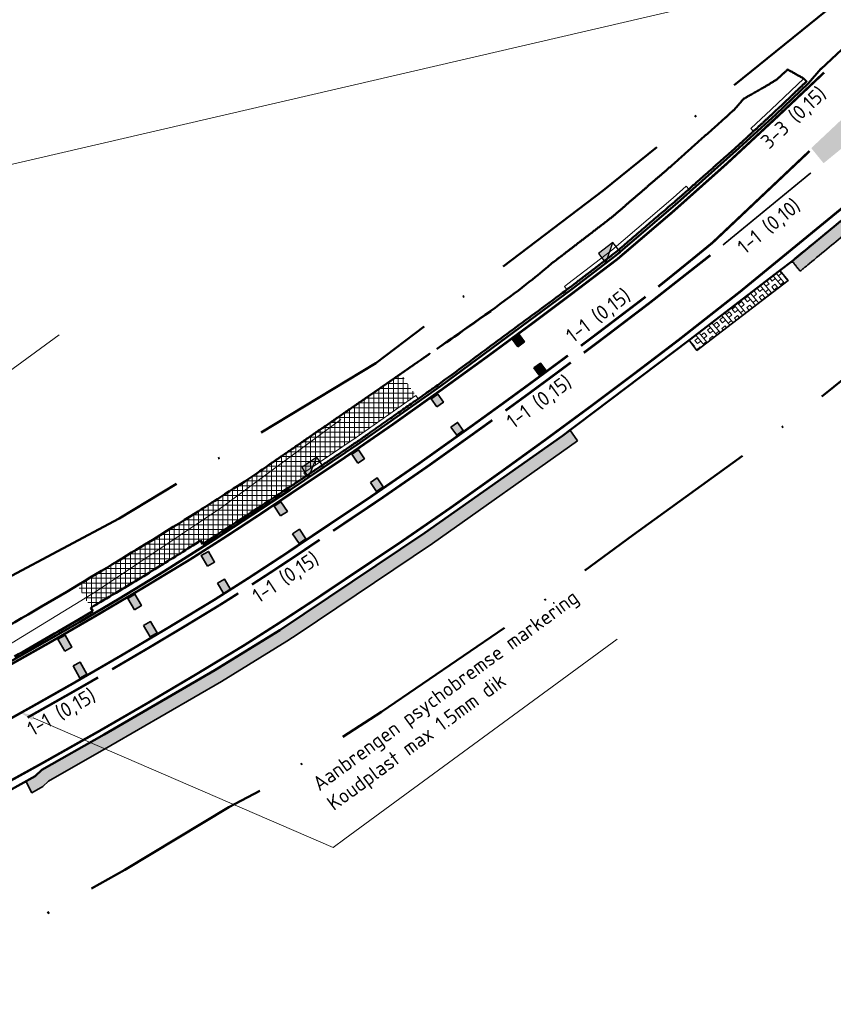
# Model space of a CAD drawing. Header units: metres. Extents: x 125342 to 129425, y 451189 to 457051.
# Tile 12 of 68: x 125553 to 125604, y 451323 to 451384. Entities that reach past the tile are written whole.
import ezdxf
from ezdxf import colors
from ezdxf.entities.mleader import LeaderData, LeaderLine
from ezdxf.math import Vec2, Vec3

# ---------------------------------------------------------------- set-up
doc = ezdxf.new("R2010")
doc.units = ezdxf.units.M
for name, pattern in [('VW-1-1_STREEP', [2, 1, -1]), ('VW-3-3_STREEP', [6, 3, -3]), ('XX-PROJECTGRENS', [18, 12, -3, 0, -3])]:
    doc.linetypes.add(name, pattern=pattern)
doc.layers.add('B-RI-HWA', color=190, linetype='Continuous')
for name, color, linetype, lineweight in [('B-WE-KOLK-HERGEBRUIK', 1, 'Continuous', 25), ('B-WE-VW-MARKERING_DWARS_DRIEHOEK-V', 7, 'Continuous', 18), ('B-WE-VW-MARKERING_LANGS_STREEP_11_010-G', 7, 'VW-1-1_STREEP', 13), ('B-WE-VW-MARKERING_LANGS_STREEP_11_015-G', 7, 'VW-1-1_STREEP', 13), ('B-WE-VW-MARKERING_LANGS_STREEP_33_015-G', 7, 'VW-3-3_STREEP', 13), ('B-WE-VW-MARKERING_LANGS_STREEP_DOORGETROKKEN_015-G', 7, 'Continuous', 13), ('B-XX-BV-GELEIDECONSTRUCTIE-GV', 8, 'Continuous', 18), ('B-XX-OG-WEG-GV', 7, 'Continuous', 18), ('N-WE-KG-GRENS_PROJECT_NIEUW-G', 7, 'XX-PROJECTGRENS', 50), ('N-WE-VH-KANTVERHARDING-G', 210, 'Continuous', 50), ('N-WE-VH-VERHARDING_GRASBETONSTEEN-A-1000-80CM', 72, 'Continuous', 18), ('N-WE-VH-VERHARDING_GRASBETONSTEEN-G', 70, 'Continuous', 35), ('N-WE-VH-VERHARDING_TEGEL-A-1000-freeze', 252, 'Continuous', 18), ('N-WE-VW-MARKERING-T18', 7, 'Continuous', 18), ('N-WE-VW-MARKERING_DWARS-G', 7, 'Continuous', 35), ('X-XX-AL-T18', 7, 'Continuous', 18)]:
    doc.layers.add(name, color=color, linetype=linetype, lineweight=lineweight)
doc.styles.add('NLCS-ISO-M500-T18', font='NLCS-ISO.ttf', dxfattribs={"height": 0.9})
pattern_1 = [(130, (0, 0), (-0.7660444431, -0.6427876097), []), (130, (0.1915, 0.1607), (-0.7660444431, -0.6427876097), []), (40, (0, 0), (-0.6427876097, 0.7660444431), [-0.25, 0.25]), (40, (-0.1607, 0.1915), (-0.6427876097, 0.7660444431), [-0.25, 0.25]), (40, (-0.3214, 0.383), (-0.6427876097, 0.7660444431), [0.25, -0.25]), (40, (-0.4821, 0.5745), (-0.6427876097, 0.7660444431), [0.25, -0.25]), (130, (0.383, 0.3214), (-0.7660444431, -0.6427876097), [0.25, -0.25]), (130, (0.5745, 0.4821), (-0.7660444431, -0.6427876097), [0.25, -0.25])]

# ---------------------------------------------------------------- blocks, each defined once
blk = doc.blocks.new('*U20')
at = {"layer": 'N-WE-VW-MARKERING_DWARS-G'}
h = blk.add_hatch(color=256, dxfattribs=at)
h.dxf.hatch_style = 1
h.paths.add_polyline_path([(0, 0.522), (0.5, 0.522), (0.5, 1.375), (0, 1.375)])
h = blk.add_hatch(color=256, dxfattribs=at)
h.dxf.hatch_style = 1
h.paths.add_polyline_path([(0, -0.522), (0.5, -0.522), (0.5, -1.375), (0, -1.375)])
at = {"layer": 'N-WE-VW-MARKERING_DWARS-G', "flags": 128}
for points in [[(0, 0.522), (0.5, 0.522), (0.5, 1.375), (0, 1.375)], [(0, -0.522), (0.5, -0.522), (0.5, -1.375), (0, -1.375)]]:
    blk.add_lwpolyline(points, close=True, dxfattribs=at)
blk = doc.blocks.new('*U22')
at = {"layer": 'N-WE-VW-MARKERING_DWARS-G'}
h = blk.add_hatch(color=256, dxfattribs=at)
h.dxf.hatch_style = 1
h.paths.add_polyline_path([(0, 0.566), (0.5, 0.566), (0.5, 1.375), (0, 1.375)])
h = blk.add_hatch(color=256, dxfattribs=at)
h.dxf.hatch_style = 1
h.paths.add_polyline_path([(0, -0.566), (0.5, -0.566), (0.5, -1.375), (0, -1.375)])
at = {"layer": 'N-WE-VW-MARKERING_DWARS-G', "flags": 128}
for points in [[(0, 0.566), (0.5, 0.566), (0.5, 1.375), (0, 1.375)], [(0, -0.566), (0.5, -0.566), (0.5, -1.375), (0, -1.375)]]:
    blk.add_lwpolyline(points, close=True, dxfattribs=at)
blk = doc.blocks.new('*U24')
at = {"layer": 'N-WE-VW-MARKERING_DWARS-G'}
h = blk.add_hatch(color=256, dxfattribs=at)
h.dxf.hatch_style = 1
h.paths.add_polyline_path([(0, 0.612), (0.5, 0.612), (0.5, 1.375), (0, 1.375)])
h = blk.add_hatch(color=256, dxfattribs=at)
h.dxf.hatch_style = 1
h.paths.add_polyline_path([(0, -0.612), (0.5, -0.612), (0.5, -1.375), (0, -1.375)])
at = {"layer": 'N-WE-VW-MARKERING_DWARS-G', "flags": 128}
for points in [[(0, 0.612), (0.5, 0.612), (0.5, 1.375), (0, 1.375)], [(0, -0.612), (0.5, -0.612), (0.5, -1.375), (0, -1.375)]]:
    blk.add_lwpolyline(points, close=True, dxfattribs=at)
blk = doc.blocks.new('*U26')
at = {"layer": 'N-WE-VW-MARKERING_DWARS-G'}
h = blk.add_hatch(color=256, dxfattribs=at)
h.dxf.hatch_style = 1
h.paths.add_polyline_path([(0, 0.66), (0.5, 0.66), (0.5, 1.375), (0, 1.375)])
h = blk.add_hatch(color=256, dxfattribs=at)
h.dxf.hatch_style = 1
h.paths.add_polyline_path([(0, -0.66), (0.5, -0.66), (0.5, -1.375), (0, -1.375)])
at = {"layer": 'N-WE-VW-MARKERING_DWARS-G', "flags": 128}
for points in [[(0, 0.66), (0.5, 0.66), (0.5, 1.375), (0, 1.375)], [(0, -0.66), (0.5, -0.66), (0.5, -1.375), (0, -1.375)]]:
    blk.add_lwpolyline(points, close=True, dxfattribs=at)
blk = doc.blocks.new('*U28')
at = {"layer": 'N-WE-VW-MARKERING_DWARS-G'}
h = blk.add_hatch(color=256, dxfattribs=at)
h.dxf.hatch_style = 1
h.paths.add_polyline_path([(0, 0.711), (0.5, 0.711), (0.5, 1.375), (0, 1.375)])
h = blk.add_hatch(color=256, dxfattribs=at)
h.dxf.hatch_style = 1
h.paths.add_polyline_path([(0, -0.711), (0.5, -0.711), (0.5, -1.375), (0, -1.375)])
at = {"layer": 'N-WE-VW-MARKERING_DWARS-G', "flags": 128}
for points in [[(0, 0.711), (0.5, 0.711), (0.5, 1.375), (0, 1.375)], [(0, -0.711), (0.5, -0.711), (0.5, -1.375), (0, -1.375)]]:
    blk.add_lwpolyline(points, close=True, dxfattribs=at)
blk = doc.blocks.new('*U30')
at = {"layer": 'N-WE-VW-MARKERING_DWARS-G'}
h = blk.add_hatch(color=256, dxfattribs=at)
h.dxf.hatch_style = 1
h.paths.add_polyline_path([(0, 0.763), (0.5, 0.763), (0.5, 1.375), (0, 1.375)])
h = blk.add_hatch(color=256, dxfattribs=at)
h.dxf.hatch_style = 1
h.paths.add_polyline_path([(0, -0.763), (0.5, -0.763), (0.5, -1.375), (0, -1.375)])
at = {"layer": 'N-WE-VW-MARKERING_DWARS-G', "flags": 128}
for points in [[(0, 0.763), (0.5, 0.763), (0.5, 1.375), (0, 1.375)], [(0, -0.763), (0.5, -0.763), (0.5, -1.375), (0, -1.375)]]:
    blk.add_lwpolyline(points, close=True, dxfattribs=at)
blk = doc.blocks.new('*U32')
at = {"layer": 'N-WE-VW-MARKERING_DWARS-G'}
h = blk.add_hatch(color=256, dxfattribs=at)
h.dxf.hatch_style = 1
h.paths.add_polyline_path([(0, 0.818), (0.5, 0.818), (0.5, 1.375), (0, 1.375)])
h = blk.add_hatch(color=256, dxfattribs=at)
h.dxf.hatch_style = 1
h.paths.add_polyline_path([(0, -0.818), (0.5, -0.818), (0.5, -1.375), (0, -1.375)])
at = {"layer": 'N-WE-VW-MARKERING_DWARS-G', "flags": 128}
for points in [[(0, 0.818), (0.5, 0.818), (0.5, 1.375), (0, 1.375)], [(0, -0.818), (0.5, -0.818), (0.5, -1.375), (0, -1.375)]]:
    blk.add_lwpolyline(points, close=True, dxfattribs=at)
blk = doc.blocks.new('N-SRI-KOLK_TROTTOIR-SO')
blk.add_hatch(color=256).paths.add_polyline_path([(1.125, 1.5), (-1.125, 1.5), (-1.125, 0)])
blk.add_line((-1.125, 0), (1.125, 1.5))
at = {"flags": 128}
blk.add_lwpolyline([(-1.125, 0), (1.125, 0), (1.125, 1.5), (-1.125, 1.5)], close=True, dxfattribs=at)

msp = doc.modelspace()

# ---------------------------------------------------------------- hatches: boundary and pattern name
at = {"layer": 'B-WE-VW-MARKERING_DWARS_DRIEHOEK-V'}
msp.add_hatch(color=256, dxfattribs=at).paths.add_polyline_path([(125606.58, 451379.303, 0.22364), (125607.354, 451379.038), (125607.422, 451378.97), (125602.909, 451375.274), (125602.147, 451376.206), (125606.346, 451380.153), (125606.411, 451380.088, 0.265134)])
at = {"layer": 'N-WE-VH-VERHARDING_GRASBETONSTEEN-A-1000-80CM'}
h = msp.add_hatch(dxfattribs=at)
h.set_pattern_fill('AVH-GRASBETONSTEEN_01-SO', color=256, scale=0.5, angle=40, pattern_type=2)
h.set_pattern_definition(pattern_1)
edge = h.paths.add_edge_path()
edge.add_spline(control_points=[(125630.982, 451394.829), (125630.982, 451394.829), (125630.982, 451394.829), (125631.117, 451394.676), (125631.252, 451394.523), (125631.337, 451394.333), (125631.406, 451394.136), (125629.654, 451392.59), (125627.902, 451391.043), (125625.999, 451389.367), (125624.096, 451387.692), (125621.799, 451385.67), (125619.502, 451383.648), (125615.268, 451380.084), (125611.034, 451376.519), (125606.249, 451372.571), (125601.463, 451368.623), (125601.213, 451368.935), (125600.963, 451369.247), (125605.742, 451373.191), (125610.522, 451377.134), (125614.751, 451380.694), (125618.98, 451384.254), (125621.273, 451386.273), (125623.567, 451388.292), (125625.47, 451389.968), (125627.373, 451391.643), (125629.178, 451393.236), (125630.982, 451394.829)], knot_values=[0.999985, 0.999985, 0.999985, 1, 1, 2, 2, 2.086219, 2.086219, 3.086219, 3.086219, 4.086219, 4.086219, 5.086219, 5.086219, 6.086219, 6.086219, 7.086219, 7.086219, 8.086219, 8.086219, 9.086219, 9.086219, 10.086219, 10.086219, 11.086219, 11.086219, 12.086219, 12.086219, 13.086219, 13.086219, 13.086219], weights=[1, 1, 1, 1, 1, 0.999071, 1, 1, 1, 1, 1, 1, 1, 1, 1, 1, 1, 1, 1, 1, 1, 1, 1, 1, 1, 1, 1, 1, 1], degree=2, periodic=0)
h = msp.add_hatch(dxfattribs=at)
h.set_pattern_fill('AVH-GRASBETONSTEEN_01-SO', color=256, scale=0.5, angle=40, pattern_type=2)
h.set_pattern_definition(pattern_1)
h.paths.add_polyline_path([(125600.206, 451368.655), (125594.619, 451364.372), (125595.104, 451363.736), (125600.723, 451368.044)])
h = msp.add_hatch(dxfattribs=at)
h.set_pattern_fill('AVH-GRASBETONSTEEN_01-SO', color=256, scale=0.5, angle=35, pattern_type=2)
h.set_pattern_definition([(125, (0, 0), (-0.8191520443, -0.5735764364), []), (125, (0.2048, 0.1434), (-0.8191520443, -0.5735764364), []), (35, (0, 0), (-0.5735764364, 0.8191520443), [-0.25, 0.25]), (35, (-0.1434, 0.2048), (-0.5735764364, 0.8191520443), [-0.25, 0.25]), (35, (-0.2868, 0.4096), (-0.5735764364, 0.8191520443), [0.25, -0.25]), (35, (-0.4302, 0.6144), (-0.5735764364, 0.8191520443), [0.25, -0.25]), (125, (0.4096, 0.2868), (-0.8191520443, -0.5735764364), [0.25, -0.25]), (125, (0.6144, 0.4302), (-0.8191520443, -0.5735764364), [0.25, -0.25])])
h.paths.add_polyline_path([(125587.753, 451358.17), (125578.804, 451351.832), (125570.538, 451346.281), (125569.842, 451345.819), (125565.814, 451343.346), (125558.989, 451339.387), (125555.147, 451337.201), (125554.802, 451336.86), (125554.128, 451336.482), (125553.757, 451337.192), (125554.331, 451337.513), (125554.751, 451337.896), (125558.59, 451340.081), (125565.404, 451344.033), (125569.411, 451346.493), (125570.094, 451346.946), (125578.35, 451352.491), (125586.816, 451358.486), (125587.281, 451358.837)])

# ---------------------------------------------------------------- linework, layer by layer
at = {"layer": 'B-RI-HWA', "lineweight": 13}
msp.add_lwpolyline([(125473.185, 451305.085), (125491.778, 451314.108), (125544.851, 451341.081), (125544.875, 451341.081), (125548.243, 451342.873), (125548.291, 451342.905), (125558.147, 451348.921), (125558.179, 451348.953), (125565.684, 451353.976), (125565.732, 451354.008), (125573.164, 451359.48)], dxfattribs=at)
at = {"layer": 'B-WE-VW-MARKERING_LANGS_STREEP_11_010-G', "const_width": 0.1, "flags": 128}
msp.add_lwpolyline([(125602.121, 451374.679), (125596.711, 451370.237)], dxfattribs=at)
at = {"layer": 'B-WE-VW-MARKERING_LANGS_STREEP_11_015-G', "const_width": 0.15, "flags": 128}
for points in [[(125587.957, 451364.022, 0.001034), (125589.276, 451365.017), (125591.941, 451367.044)], [(125583.308, 451360.03, 0.003126), (125587.334, 451362.995)], [(125567.688, 451349.312, 0.005982), (125571.858, 451352.071)], [(125553.864, 451341.121, 0.001926), (125556.85, 451342.808, 0.001128), (125558.211, 451343.59)]]:
    msp.add_lwpolyline(points, format="xyb", dxfattribs=at)
at = {"layer": 'B-WE-VW-MARKERING_LANGS_STREEP_33_015-G', "const_width": 0.15, "flags": 128}
for points in [[(125531.303, 451325.797, 0.000197), (125534.923, 451327.654, 0.006235), (125547.425, 451334.296, 0.006921), (125558.288, 451340.289, 0.007383), (125567.201, 451345.565, 0.00907), (125573.634, 451349.772, 0.011365), (125583.062, 451356.276, 0.006351), (125591.298, 451362.345), (125594.014, 451364.411), (125597.772, 451367.365), (125604.734, 451373.072), (125616.889, 451383.054), (125620.704, 451386.38), (125628.607, 451393.363), (125630.674, 451395.187)], [(125528.452, 451331.358, 0.000195), (125532.064, 451333.212, 0.006248), (125544.453, 451339.794, 0.006937), (125555.189, 451345.717, 0.007353), (125563.907, 451350.877, 0.009087), (125570.16, 451354.968, 0.01143), (125579.407, 451361.346, 0.006359), (125587.526, 451367.329), (125590.214, 451369.374, 0.015743), (125600.194, 451378.268), (125602.941, 451380.863)]]:
    msp.add_lwpolyline(points, format="xyb", dxfattribs=at)
at = {"layer": 'B-WE-VW-MARKERING_LANGS_STREEP_DOORGETROKKEN_015-G', "const_width": 0.15, "flags": 128}
for points in [[(125592.723, 451367.666, 0.003485), (125596.077, 451370.389), (125602.039, 451376.021)], [(125588.135, 451363.594, 0.001106), (125589.548, 451364.658), (125592.271, 451366.73), (125595.934, 451369.608)], [(125549.513, 451339.23, 0.004579), (125556.627, 451343.198, 0.007367), (125565.435, 451348.412, 0.009079), (125571.772, 451352.557, 0.011399), (125581.103, 451358.994, 0.004695), (125587.156, 451363.423)], [(125572.691, 451352.624, 0.01059), (125581.366, 451358.629, 0.000872), (125582.498, 451359.444)], [(125559.076, 451344.092, 0.005522), (125565.672, 451348.03, 0.001662), (125566.846, 451348.773)]]:
    msp.add_lwpolyline(points, format="xyb", dxfattribs=at)
at = {"layer": 'B-XX-BV-GELEIDECONSTRUCTIE-GV'}
msp.add_lwpolyline([(125601.864, 451380.318), (125601.682, 451380.49), (125599.68, 451378.585), (125598.418, 451377.422), (125598.588, 451377.239), (125599.851, 451378.403)], close=True, dxfattribs=at)
at = {"layer": 'N-WE-VH-KANTVERHARDING-G', "flags": 128}
for points in [[(125605.014, 451383.206), (125602.74, 451381.076), (125602.729, 451381.093), (125601.981, 451380.208), (125599.96, 451378.286), (125597.713, 451376.215), (125593.912, 451372.84), (125590.114, 451369.594), (125587.396, 451367.509), (125579.311, 451361.53), (125574.344, 451358.038), (125570.036, 451355.14), (125565.338, 451352.06), (125562.251, 451350.112), (125559.526, 451348.455), (125557.065, 451347.001), (125550.934, 451343.5), (125544.398, 451339.918), (125537.593, 451336.243), (125531.741, 451333.212), (125516.895, 451325.61), (125511.567, 451322.908)], [(125530.7, 451325.138), (125534.876, 451327.282), (125536.378, 451328.064), (125537.885, 451328.837), (125539.618, 451329.711), (125541.357, 451330.572), (125542.281, 451330.918), (125545.65, 451332.723), (125551.673, 451336.025), (125554.331, 451337.513), (125554.751, 451337.896), (125558.59, 451340.081), (125565.404, 451344.033), (125569.411, 451346.493), (125578.35, 451352.491), (125586.816, 451358.486), (125594.619, 451364.372), (125600.206, 451368.655), (125600.963, 451369.247), (125610.522, 451377.134)]]:
    msp.add_lwpolyline(points, dxfattribs=at)
at = {"layer": 'N-WE-VH-VERHARDING_GRASBETONSTEEN-G', "flags": 128}
for points in [[(125600.206, 451368.655), (125594.619, 451364.372), (125595.104, 451363.736), (125600.723, 451368.044)], [(125587.753, 451358.17), (125578.804, 451351.832), (125570.538, 451346.281), (125569.842, 451345.819), (125565.814, 451343.346), (125558.989, 451339.387), (125555.147, 451337.201), (125554.802, 451336.86), (125554.128, 451336.482), (125553.757, 451337.192), (125554.331, 451337.513), (125554.751, 451337.896), (125558.59, 451340.081), (125565.404, 451344.033), (125569.411, 451346.493), (125570.094, 451346.946), (125578.35, 451352.491), (125586.816, 451358.486), (125587.281, 451358.837)]]:
    msp.add_lwpolyline(points, close=True, dxfattribs=at)
at = {"layer": 'N-WE-VH-VERHARDING_GRASBETONSTEEN-G'}
msp.add_open_spline([(125630.982, 451394.829), (125630.982, 451394.829), (125630.982, 451394.829), (125631.512, 451394.228), (125631.512, 451394.228), (125629.654, 451392.59), (125627.902, 451391.043), (125625.999, 451389.367), (125624.096, 451387.692), (125621.799, 451385.67), (125619.502, 451383.648), (125615.268, 451380.084), (125611.034, 451376.519), (125606.249, 451372.571), (125601.463, 451368.623), (125601.213, 451368.935), (125600.963, 451369.247), (125605.742, 451373.191), (125610.522, 451377.134), (125614.751, 451380.694), (125618.98, 451384.254), (125621.273, 451386.273), (125623.567, 451388.292), (125625.47, 451389.968), (125627.373, 451391.643), (125629.178, 451393.236), (125630.982, 451394.829)], degree=2, knots=[0.999985, 0.999985, 0.999985, 1, 1, 2.086219, 2.086219, 3.086219, 3.086219, 4.086219, 4.086219, 5.086219, 5.086219, 6.086219, 6.086219, 7.086219, 7.086219, 8.086219, 8.086219, 9.086219, 9.086219, 10.086219, 10.086219, 11.086219, 11.086219, 12.086219, 12.086219, 13.086219, 13.086219, 13.086219], dxfattribs=at)

# ---------------------------------------------------------------- block references
for name, p, rotation in [('*U32', (125584.569, 451363.315), 36.87959401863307), ('*U30', (125579.514, 451359.639), 35.00414906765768), ('*U28', (125574.6, 451356.197), 33.8758528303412), ('*U26', (125569.826, 451352.992), 33.9518173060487), ('*U24', (125565.264, 451349.92), 30.29643871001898), ('*U22', (125560.731, 451347.272), 30.29643871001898), ('*U20', (125556.413, 451344.749), 29.46310182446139)]:
    msp.add_blockref(name, p, dxfattribs=dict(rotation=rotation))

# ---------------------------------------------------------------- texts
at = {"layer": 'N-WE-VW-MARKERING-T18', "style": 'NLCS-ISO-M500-T18'}
for s, rotation, p in [('3-3 (0,15)', 42.75495, (125599.55, 451376.097)), ('1-1 (0,10)', 39.20742, (125598.064, 451369.625)), ('1-1 (0,15)', 37.1941, (125587.477, 451364.167)), ('1-1 (0,15)', 36.27424, (125583.806, 451358.878)), ('1-1 (0,15)', 33.52842, (125568.105, 451348.133)), ('1-1 (0,15)', 29.55142, (125554.188, 451339.946))]:
    msp.add_text(s, height=0.9, rotation=rotation, dxfattribs=at).set_placement(p)

# ---------------------------------------------------------------- next in the draw order: leaders
at = {"layer": 'X-XX-AL-T18'}
ml = msp.add_multileader_mtext('Standard', dxfattribs=at)
ml.set_content('Aanbrengen psychobremse markering^JKoudplast max 1.5mm dik', color=7, style='NLCS-ISO-M500-T18')
ml.set_leader_properties(color=256, lineweight=-1)
ml.build(insert=Vec2(0, 0))
ml.multileader.update_dxf_attribs({"text_left_attachment_type": 5, "text_right_attachment_type": 5, "dogleg_length": 0.9, "arrow_head_size": 0.9})
ctx = ml.context
ctx.base_point, ctx.char_height, ctx.arrow_head_size, ctx.landing_gap_size, ctx.plane_origin, ctx.plane_x_axis, ctx.plane_y_axis = Vec3(125573.419, 451333.644), 0.9, 0.9, 0.45, Vec3(125573.508, 451325.692), Vec3(0.806283, 0.59153), Vec3(-0.59153, 0.806283)
ctx.left_attachment, ctx.right_attachment = 5, 5
notes = []
notes.append((ctx, [(0, (1, 1, 0), (125572.693, 451333.112), (0.806283, 0.59153), 0.9, [(0, [(125553.38, 451341.45)], 0, [])])]))
ctx.mtext.insert, ctx.mtext.text_direction, ctx.mtext.rotation, ctx.mtext.width, ctx.mtext.flow_direction = Vec3(125571.315, 451337.273), Vec3(0.806283, 0.59153), 0.632955, 20.16, 5
ctx.mtext.has_bg_fill, ctx.mtext.bg_color, ctx.mtext.bg_scale_factor, ctx.mtext.bg_transparency, ctx.mtext.use_window_bg_color = 1, -1027028792, 1.5, 0, 1
for ctx, leaders in notes:
    for number, flags, end, landing, length, lines in leaders:
        leader = LeaderData()
        leader.index, (leader.has_last_leader_line, leader.has_dogleg_vector, leader.attachment_direction) = number, flags
        leader.last_leader_point, leader.dogleg_vector, leader.dogleg_length = Vec3(end), Vec3(landing), length
        for number, points, colour, breaks in lines:
            line = LeaderLine()
            line.index, line.vertices, line.color, line.breaks = number, Vec3.list(points), colors.encode_raw_color(colour), breaks
            leader.lines.append(line)
        ctx.leaders.append(leader)

# ---------------------------------------------------------------- next in the draw order: leaders
ml = msp.add_multileader_mtext('Standard', dxfattribs=at)
ml.set_content('Van km 19.9 tot km 19.780 buizen opnieuw leggen en kolken hergebruiken^JKolken ter plaatse van de inritten opnieuw aansluiten en kolkleiding aansluiten op gemeentelijke put nr 16_5725', color=7, style='NLCS-ISO-M500-T18')
ml.set_leader_properties(color=256, lineweight=-1)
ml.build(insert=Vec2(0, 0))
ml.multileader.update_dxf_attribs({"text_left_attachment_type": 5, "text_right_attachment_type": 5, "dogleg_length": 0.9, "arrow_head_size": 0.9})
ctx = ml.context
ctx.base_point, ctx.char_height, ctx.arrow_head_size, ctx.landing_gap_size, ctx.plane_origin, ctx.plane_x_axis, ctx.plane_y_axis = Vec3(125457.493, 451326.958), 0.9, 0.9, 0.45, Vec3(125503.751, 451323.726), Vec3(0.806283, 0.59153), Vec3(-0.59153, 0.806283)
ctx.left_attachment, ctx.right_attachment = 5, 5
notes = []
notes.append((ctx, [(1, (1, 1, 0), (125509.523, 451365.129), (-0.806283, -0.59153), 0.9, [(0, [(125596.568, 451385.343)], 0, [])])]))
ctx.mtext.insert, ctx.mtext.text_direction, ctx.mtext.rotation, ctx.mtext.flow_direction = Vec3(125456.277, 451329.377), Vec3(0.806283, 0.59153), 0.632955, 5
ctx.mtext.has_bg_fill, ctx.mtext.bg_color, ctx.mtext.bg_scale_factor, ctx.mtext.bg_transparency, ctx.mtext.use_window_bg_color = 1, -1027028792, 1.5, 0, 1
for ctx, leaders in notes:
    for number, flags, end, landing, length, lines in leaders:
        leader = LeaderData()
        leader.index, (leader.has_last_leader_line, leader.has_dogleg_vector, leader.attachment_direction) = number, flags
        leader.last_leader_point, leader.dogleg_vector, leader.dogleg_length = Vec3(end), Vec3(landing), length
        for number, points, colour, breaks in lines:
            line = LeaderLine()
            line.index, line.vertices, line.color, line.breaks = number, Vec3.list(points), colors.encode_raw_color(colour), breaks
            leader.lines.append(line)
        ctx.leaders.append(leader)

# ---------------------------------------------------------------- next in the draw order: hatches: boundary and pattern name
at = {"layer": 'N-WE-VH-VERHARDING_TEGEL-A-1000-freeze'}
h = msp.add_hatch(dxfattribs=at)
h.set_pattern_fill('AVH-TEGEL_300X300_BLOK-SO', color=256, pattern_type=2)
h.set_pattern_definition([(0, (0, 0), (0, 0.3), []), (90, (0, 0), (-0.3, 2e-17), [])])
edge = h.paths.add_edge_path()
edge.add_spline(control_points=[(125569.947, 451355.273), (125570.265, 451355.485), (125570.583, 451355.697)], knot_values=[0, 0, 0, 1, 1, 1], weights=[1, 1, 1], degree=2, periodic=0)
edge.add_spline(control_points=[(125570.583, 451355.697), (125570.805, 451355.846), (125571.027, 451355.996)], knot_values=[1, 1, 1, 2, 2, 2], weights=[1, 1, 1], degree=2, periodic=0)
edge.add_line((125571.027, 451355.996), (125570.887, 451356.204))
edge.add_line((125570.887, 451356.204), (125574.112, 451358.376))
edge.add_line((125574.112, 451358.376), (125577.788, 451360.961))
edge.add_line((125577.788, 451360.961), (125576.859, 451362.298))
edge.add_spline(control_points=[(125576.859, 451362.298), (125576.525, 451362.066), (125576.191, 451361.834)], knot_values=[4.188724, 4.188724, 4.188724, 4.459474, 4.459474, 4.459474], weights=[1, 1, 1], degree=2, periodic=0)
edge.add_spline(control_points=[(125576.191, 451361.834), (125574.957, 451360.979), (125573.722, 451360.124)], knot_values=[3.188724, 3.188724, 3.188724, 4.188724, 4.188724, 4.188724], weights=[1, 1, 1], degree=2, periodic=0)
edge.add_spline(control_points=[(125573.722, 451360.124), (125572.479, 451359.266), (125571.236, 451358.408)], knot_values=[2.188724, 2.188724, 2.188724, 3.188724, 3.188724, 3.188724], weights=[1, 1, 1], degree=2, periodic=0)
edge.add_spline(control_points=[(125571.236, 451358.408), (125569.992, 451357.552), (125568.747, 451356.696)], knot_values=[1.188724, 1.188724, 1.188724, 2.188724, 2.188724, 2.188724], weights=[1, 1, 1], degree=2, periodic=0)
edge.add_spline(control_points=[(125568.747, 451356.696), (125568.219, 451356.322), (125567.682, 451355.96)], knot_values=[1.166632, 1.166632, 1.166632, 1.188724, 1.188724, 1.188724], weights=[1, 0.999939, 1], degree=2, periodic=0)
edge.add_spline(control_points=[(125567.682, 451355.96), (125567.146, 451355.597), (125566.603, 451355.246)], knot_values=[1.144377, 1.144377, 1.144377, 1.166632, 1.166632, 1.166632], weights=[1, 0.999938, 1], degree=2, periodic=0)
edge.add_spline(control_points=[(125566.603, 451355.246), (125566.114, 451354.93), (125565.62, 451354.623)], knot_values=[1.126468, 1.126468, 1.126468, 1.144377, 1.144377, 1.144377], weights=[1, 0.99996, 1], degree=2, periodic=0)
edge.add_spline(control_points=[(125565.62, 451354.623), (125565.126, 451354.317), (125564.626, 451354.019)], knot_values=[1.108834, 1.108834, 1.108834, 1.126468, 1.126468, 1.126468], weights=[1, 0.999961, 1], degree=2, periodic=0)
edge.add_spline(control_points=[(125564.626, 451354.019), (125563.453, 451353.261), (125562.27, 451352.517)], knot_values=[1.096763, 1.096763, 1.096763, 1.108834, 1.108834, 1.108834], weights=[1, 0.999982, 1], degree=2, periodic=0)
edge.add_spline(control_points=[(125562.27, 451352.517), (125561.087, 451351.774), (125559.895, 451351.045)], knot_values=[1.084766, 1.084766, 1.084766, 1.096763, 1.096763, 1.096763], weights=[1, 0.999982, 1], degree=2, periodic=0)
edge.add_spline(control_points=[(125559.895, 451351.045), (125558.419, 451350.148), (125556.936, 451349.264)], knot_values=[1.076049, 1.076049, 1.076049, 1.084766, 1.084766, 1.084766], weights=[1, 0.999927, 0.999873], degree=2, periodic=0)
edge.add_line((125556.936, 451349.264), (125557.759, 451347.882))
edge.add_arc((125457.509, 451518.473), 197.867, 300.44111, 300.96514)
edge.add_arc((125418.197, 451583.884), 274.183, 300.97655, 301.63956)
edge.add_arc((125472.418, 451495.885), 170.82, 301.63957, 302.62793)
edge.add_line((125564.521, 451352.022), (125564.655, 451351.811))
edge.add_line((125564.655, 451351.811), (125565.251, 451352.194))
edge.add_arc((125342.228, 451697.462), 411.034, 302.86005, 303.64281)

# ---------------------------------------------------------------- next in the draw order: linework, layer by layer
at = {"layer": 'B-XX-BV-GELEIDECONSTRUCTIE-GV'}
for points in [[(125587.095, 451367.486), (125587.3, 451367.637), (125590.013, 451369.718), (125593.807, 451372.961), (125594.606, 451373.67), (125594.44, 451373.857), (125593.643, 451373.15), (125589.856, 451369.912), (125587.15, 451367.837), (125586.947, 451367.687)], [(125577.932, 451360.757), (125577.788, 451360.961), (125574.112, 451358.376), (125570.887, 451356.204), (125571.027, 451355.996), (125574.253, 451358.17)]]:
    msp.add_lwpolyline(points, close=True, dxfattribs=at)
for points in [[(125564.655, 451351.811), (125564.521, 451352.022)], [(125557.759, 451347.882), (125557.886, 451347.666)]]:
    msp.add_lwpolyline(points, dxfattribs=at)
at = {"layer": 'B-XX-BV-GELEIDECONSTRUCTIE-GV', "extrusion": (0, 0, -1)}
for centre, radius, start, end in [((-125472.418, 451495.885), 170.82, 237.37207, 238.3564), ((-125418.197, 451583.884), 274.183, 238.35792, 239.02345), ((-125457.509, 451518.473), 197.867, 239.03486, 239.55889)]:
    msp.add_arc(centre, radius, start, end, dxfattribs=at)
at = {"layer": 'B-XX-OG-WEG-GV'}
for points in [[(125564.655, 451351.811), (125565.251, 451352.194)], [(125556.985, 451347.139), (125557.886, 451347.666)]]:
    msp.add_lwpolyline(points, dxfattribs=at)
for centre, radius, start, end in [((125342.228, 451697.462), 411.034, 302.86005, 303.64281), ((125275.021, 451831.68), 560.61, 299.73274, 300.19601)]:
    msp.add_arc(centre, radius, start, end, dxfattribs=at)
at = {"layer": 'N-WE-VH-KANTVERHARDING-G'}
for points in [[(125564.655, 451351.811), (125564.521, 451352.022)], [(125564.655, 451351.811), (125565.251, 451352.194)], [(125556.985, 451347.139), (125557.886, 451347.666)], [(125557.759, 451347.882), (125557.886, 451347.666)]]:
    msp.add_lwpolyline(points, dxfattribs=at)
for centre, radius, start, end in [((125342.228, 451697.462), 411.034, 302.86005, 303.64281), ((125275.021, 451831.68), 560.61, 299.73274, 300.19601)]:
    msp.add_arc(centre, radius, start, end, dxfattribs=at)
at = {"layer": 'N-WE-VH-KANTVERHARDING-G', "extrusion": (0, 0, -1)}
for centre, radius, start, end in [((-125472.418, 451495.885), 170.82, 237.37207, 238.3564), ((-125418.197, 451583.884), 274.183, 238.35792, 239.02345), ((-125457.509, 451518.473), 197.867, 239.03486, 239.55889)]:
    msp.add_arc(centre, radius, start, end, dxfattribs=at)
at = {"layer": 'N-WE-VH-KANTVERHARDING-G'}
for points, weights, knots in [([(125569.947, 451355.273), (125570.265, 451355.485), (125570.583, 451355.697), (125570.805, 451355.846), (125571.027, 451355.996), (125572.64, 451357.083), (125574.253, 451358.17), (125576.092, 451359.464), (125577.932, 451360.757), (125578.575, 451361.208), (125579.217, 451361.66), (125583.156, 451364.573), (125587.095, 451367.486), (125587.197, 451367.562), (125587.3, 451367.637), (125588.656, 451368.677), (125590.013, 451369.718), (125591.91, 451371.34), (125593.807, 451372.961), (125594.207, 451373.316), (125594.606, 451373.67), (125596.106, 451375.002), (125597.606, 451376.334), (125598.097, 451376.786), (125598.588, 451377.239), (125599.22, 451377.821), (125599.851, 451378.403), (125600.857, 451379.361), (125601.864, 451380.318), (125601.773, 451380.404), (125601.682, 451380.49), (125601.24, 451380.74), (125600.799, 451380.989), (125600.749, 451381.018), (125600.698, 451381.046), (125600.355, 451380.735), (125600.012, 451380.423), (125599.615, 451380.183), (125599.219, 451379.944), (125598.598, 451379.59), (125597.976, 451379.237), (125597.678, 451378.893), (125597.38, 451378.549), (125595.398, 451376.78), (125593.415, 451375.012), (125591.658, 451373.495), (125589.901, 451371.978), (125587.949, 451370.475), (125585.997, 451368.971), (125585.07, 451368.205), (125584.129, 451367.457), (125583.27, 451366.803), (125582.398, 451366.166), (125581.476, 451365.492), (125580.541, 451364.838), (125579.606, 451364.183), (125578.657, 451363.548), (125579.606, 451364.183), (125580.541, 451364.838), (125581.476, 451365.492), (125582.398, 451366.166)], [1, 1, 1, 1, 1, 1, 1, 1, 1, 1, 1, 1, 1, 1, 1, 1, 1, 1, 1, 1, 1, 1, 1, 1, 1, 1, 1, 1, 1, 1, 1, 1, 1, 1, 1, 1, 1, 1, 1, 1, 1, 1, 1, 1, 1, 1, 1, 1, 1, 0.999953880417, 1, 0.999951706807, 1, 0.999947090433, 1, 0.999948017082, 1, 0.999948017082, 1, 0.999947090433, 1], [0, 0, 0, 1, 1, 2, 2, 3, 3, 4, 4, 5, 5, 6, 6, 7, 7, 8, 8, 9, 9, 10, 10, 11, 11, 12, 12, 13, 13, 14, 14, 15, 15, 16, 16, 17, 17, 18, 18, 19, 19, 20, 20, 21, 21, 22, 22, 23, 23, 24, 24, 24.019208, 24.019208, 24.038864, 24.038864, 24.059438, 24.059438, 24.079831, 24.079831, 24.100223, 24.100223, 24.120797, 24.120797, 24.120797]), ([(125515.951, 451327.421), (125519.717, 451329.332), (125523.455, 451331.237), (125527.192, 451333.142), (125530.925, 451335.053), (125532.71, 451335.961), (125534.495, 451336.87), (125535.629, 451337.438), (125536.755, 451338.021), (125548.543, 451344.145), (125559.895, 451351.045), (125561.087, 451351.774), (125562.27, 451352.517), (125563.453, 451353.261), (125564.626, 451354.019), (125565.126, 451354.317), (125565.62, 451354.623), (125566.114, 451354.93), (125566.603, 451355.246), (125567.146, 451355.597), (125567.682, 451355.96), (125568.219, 451356.322), (125568.747, 451356.696), (125569.992, 451357.552), (125571.236, 451358.408), (125572.479, 451359.266), (125573.722, 451360.124), (125574.957, 451360.979), (125576.191, 451361.834), (125577.424, 451362.691), (125578.657, 451363.548)], [1, 0.999999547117, 1, 0.99999963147, 1, 1, 1, 0.999975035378, 1, 0.999438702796, 1, 0.999982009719, 1, 0.999981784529, 1, 0.99996113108, 1, 0.999959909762, 1, 0.999938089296, 1, 0.999938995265, 1, 1, 1, 1, 1, 1, 1, 1, 1], [0, 0, 0, 0.001903, 0.001903, 0.00362, 0.00362, 1.00362, 1.00362, 1.017753, 1.017753, 1.084766, 1.084766, 1.096763, 1.096763, 1.108834, 1.108834, 1.126468, 1.126468, 1.144377, 1.144377, 1.166632, 1.166632, 1.188724, 1.188724, 2.188724, 2.188724, 3.188724, 3.188724, 4.188724, 4.188724, 5.188724, 5.188724, 5.188724])]:
    msp.add_rational_spline(points, weights, degree=2, knots=knots, dxfattribs=at)

# ---------------------------------------------------------------- next in the draw order: block references
at = {"layer": 'B-WE-KOLK-HERGEBRUIK'}
for p, xscale, yscale, zscale, rotation in [((125589.941, 451369.461), 0.4999999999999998, 0.4999999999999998, 0.4999999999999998, 37.49210795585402), ((125571.641, 451356.22), 0.4999999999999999, 0.4999999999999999, 0.4999999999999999, 33.92879855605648)]:
    msp.add_blockref('N-SRI-KOLK_TROTTOIR-SO', p, dxfattribs=dict(at, xscale=xscale, yscale=yscale, zscale=zscale, rotation=rotation))

# ---------------------------------------------------------------- next in the draw order: leaders
at = {"layer": 'X-XX-AL-T18'}
ml = msp.add_multileader_mtext('Standard', dxfattribs=at)
ml.set_content('Herstellen aansluitend voetpad^JVerwijderen bestaande verharding en nieuw aanbrengen tegels^JHekken verwijderen en opnieuw plaatsen^JIncl. kantopsluiting, opnieuw stellen kolken', color=7, style='NLCS-ISO-M500-T18')
ml.set_leader_properties(color=256, lineweight=-1)
ml.build(insert=Vec2(0, 0))
ml.multileader.update_dxf_attribs({"text_left_attachment_type": 5, "text_right_attachment_type": 5, "dogleg_length": 0.9, "arrow_head_size": 0.9})
ctx = ml.context
ctx.base_point, ctx.char_height, ctx.arrow_head_size, ctx.landing_gap_size, ctx.plane_origin, ctx.plane_x_axis, ctx.plane_y_axis = Vec3(125526.044, 451342.867), 0.9, 0.9, 0.45, Vec3(125491.948, 451327.771), Vec3(0.806283, 0.59153), Vec3(-0.59153, 0.806283)
ctx.left_attachment, ctx.right_attachment = 5, 5
notes = []
notes.append((ctx, [(0, (1, 1, 0), (125525.318, 451342.335), (0.806283, 0.59153), 0.9, [(0, [(125528.677, 451333.19)], 0, [])])]))
ctx.mtext.insert, ctx.mtext.text_direction, ctx.mtext.rotation, ctx.mtext.flow_direction = Vec3(125523.053, 451347.705), Vec3(0.806283, 0.59153), 0.632955, 5
ctx.mtext.has_bg_fill, ctx.mtext.bg_color, ctx.mtext.bg_scale_factor, ctx.mtext.bg_transparency, ctx.mtext.use_window_bg_color = 1, -1027028792, 1.5, 0, 1
for ctx, leaders in notes:
    for number, flags, end, landing, length, lines in leaders:
        leader = LeaderData()
        leader.index, (leader.has_last_leader_line, leader.has_dogleg_vector, leader.attachment_direction) = number, flags
        leader.last_leader_point, leader.dogleg_vector, leader.dogleg_length = Vec3(end), Vec3(landing), length
        for number, points, colour, breaks in lines:
            line = LeaderLine()
            line.index, line.vertices, line.color, line.breaks = number, Vec3.list(points), colors.encode_raw_color(colour), breaks
            leader.lines.append(line)
        ctx.leaders.append(leader)

# ---------------------------------------------------------------- next in the draw order: linework, layer by layer
at = {"layer": 'N-WE-KG-GRENS_PROJECT_NIEUW-G', "flags": 128}
msp.add_lwpolyline([(129300.888, 452079.925), (129283.995, 452089.514), (129278.327, 452084.13), (129270.394, 452078.618), (129261.786, 452073.43), (129251.682, 452069.279), (129241.757, 452065.997), (129236.384, 452064.81), (129223.555, 452063.692), (129215.507, 452063.035), (129204.264, 452064.541), (129193.455, 452065.988), (129189.725, 452066.488), (129128.498, 452077.64), (129099.335, 452078.944), (129071.563, 452076.547), (128999.826, 452072.197), (128975.028, 452071.148), (128957.103, 452070.39), (128929.971, 452069.242), (128904.305, 452066.716), (128903.916, 452070.672), (128869.582, 452068.104), (128868.579, 452063.246), (128847.042, 452060.212), (128813.374, 452055.766), (128787.643, 452051.283), (128753.128, 452045.269), (128723.643, 452038.073), (128700.726, 452030.747), (128678.474, 452022.32), (128650.002, 452010.523), (128624.649, 451998.075), (128606.992, 451989.406), (128592.968, 451982.52), (128591.82, 451985.026), (128554.026, 451968.212), (128547.07, 451965.185), (128548.101, 451962.817), (128516.658, 451945.515), (128489.429, 451933.086), (128461.67, 451923.564), (128434.458, 451913.834), (128383.155, 451904.479), (128348.844, 451901.122), (128299.19, 451899.983), (128237.689, 451900.992), (128204.759, 451901.533), (128099.4, 451903.262), (128058.736, 451903.929), (128010.208, 451904.726), (127955.673, 451905.621), (127901.325, 451906.513), (127901.464, 451914.983), (127870.698, 451915.488), (127870.623, 451910.881), (127844.015, 451909.865), (127816.053, 451911.439), (127797.768, 451912.185), (127780.996, 451913.281), (127756.714, 451904.453), (127736.312, 451899.223), (127714.561, 451891.787), (127704.816, 451887.656), (127690.219, 451880.288), (127665.635, 451864.639), (127643.407, 451846.476), (127620.255, 451826.896), (127605.332, 451813.53), (127583.364, 451796.255), (127558.385, 451778.888), (127544.667, 451769.378), (127537.544, 451764.695), (127535.833, 451763.525), (127528.38, 451759.288), (127514.488, 451751.952), (127506.086, 451747.605), (127500.238, 451745.288), (127451.38, 451723.725), (127445.614, 451720.708), (127440.858, 451718.953), (127431.246, 451715.568), (127421.06, 451712.101), (127402.316, 451705.49), (127400.104, 451704.71), (127396.955, 451703.6), (127375.984, 451696.56), (127350.907, 451687.847), (127344.928, 451685.821), (127334.644, 451682.336), (127331.279, 451681.372), (127322.109, 451678.718), (127308.202, 451674.909), (127295.337, 451671.762), (127284.248, 451668.536), (127283.625, 451668.378), (127215.959, 451654.207), (127193.374, 451648.276), (127179.175, 451643.738), (127170.143, 451639.909), (127144.425, 451625.911), (127142.437, 451624.863), (127133.607, 451620.861), (127128.781, 451618.706), (127121.462, 451615.922), (127118.05, 451614.783), (127113.567, 451613.231), (127106.937, 451611.505), (127103.059, 451610.065), (127082.48, 451606.885), (127064.863, 451603.486), (127048.59, 451600.38), (127040.299, 451598.941), (127011.996, 451593.611), (127000.502, 451591.573), (126980.382, 451588.207), (126934.998, 451583.806), (126923.636, 451582.402), (126916.179, 451581.669), (126909.279, 451580.94), (126901.137, 451580.071), (126889.239, 451578.694), (126884.542, 451578.204), (126876.34, 451577.473), (126867.164, 451576.575), (126859.027, 451575.788), (126850.425, 451574.905), (126789.649, 451569.318), (126769.054, 451567.67), (126760.445, 451567.925), (126747.162, 451569.001), (126735.955, 451567.685), (126718.893, 451565.958), (126694.276, 451563.465), (126688.577, 451562.888), (126688.83, 451560.387), (126664.678, 451559.795), (126628.388, 451563.478), (126629.094, 451569.14), (126618.041, 451570.532), (126599.508, 451572.696), (126597.158, 451567.553), (126553.146, 451572.817), (126527.511, 451574.453), (126502.012, 451574.939), (126458.696, 451576.072), (126419.774, 451575.218), (126375.819, 451571.631), (126341.938, 451564.821), (126317.004, 451560.361), (126299.964, 451558.197), (126279.59, 451557.685), (126266.673, 451558.618), (126237.785, 451561.866), (126210.616, 451565.372), (126182.141, 451569.154), (126167.049, 451571.281), (126142.661, 451574.814), (126143.587, 451582.456), (126098.903, 451586.802), (126098.107, 451580.613), (126042.457, 451586.263), (126019.112, 451592.581), (126008.693, 451594.543), (126007.877, 451596.43), (125988.323, 451598.966), (125940.893, 451602.958), (125940.143, 451597.294), (125904.224, 451592.554), (125883.348, 451589.234), (125867.76, 451584.157), (125840.573, 451573.904), (125815.612, 451562.497), (125792.598, 451547.608), (125769.395, 451532.595), (125724.352, 451494.254), (125705.126, 451477.894), (125677.65, 451453.675), (125637.404, 451414.864), (125603.602, 451385.092), (125589.326, 451373.588), (125575.327, 451362.958), (125559.516, 451353.388), (125546.696, 451346.553), (125524.566, 451334.165), (125505.515, 451323.615), (125480.507, 451312.463), (125459.491, 451302.018), (125419.025, 451281.734), (125397.854, 451270.607), (125379.968, 451260.576), (125387.132, 451251.911), (125397.843, 451241.238), (125406.22, 451247.537), (125422.044, 451258.841), (125433.646, 451266.945), (125447.293, 451274.062), (125455.671, 451278.211), (125469.618, 451285.401), (125492.119, 451296.913), (125497.059, 451299.283), (125499.409, 451300.481), (125505.688, 451303.681), (125521.893, 451311.957), (125529.216, 451315.512), (125530.093, 451315.953), (125540.102, 451320.995), (125550.362, 451326.383), (125553.218, 451328.024), (125559.848, 451331.725), (125566.273, 451335.586), (125568.481, 451336.772), (125575.661, 451341.479), (125585.505, 451348.194), (125591.157, 451352.36), (125596.349, 451356.113), (125601.205, 451359.623), (125616.987, 451372.353), (125621.336, 451376.001), (125632.021, 451385.237), (125655.056, 451406.147), (125668.787, 451418.589), (125674.144, 451423.457), (125681.79, 451430.61), (125688.026, 451436.198), (125694.465, 451442.084), (125697.029, 451444.368), (125706.888, 451453.384), (125715.59, 451461.506), (125729.569, 451473.671), (125734.222, 451477.993), (125745.059, 451487.552), (125759.466, 451499.952), (125767.881, 451507.688), (125777.82, 451515.85), (125783.489, 451520.433), (125790.532, 451525.392), (125798.181, 451530.726), (125798.325, 451530.827), (125805.894, 451535.261), (125805.899, 451535.253), (125805.894, 451535.261), (125813.793, 451539.716), (125816.086, 451541.149), (125821.007, 451543.755), (125828.977, 451547.465), (125833.624, 451549.646), (125841.494, 451553.256), (125851.862, 451557.868), (125863.23, 451562.182), (125870.826, 451565.016), (125885.394, 451569.409), (125889.467, 451570.614), (125895.915, 451572.146), (125908.835, 451574.987), (125913.908, 451575.793), (125913.908, 451575.791), (125913.908, 451575.793), (125923.48, 451577.079), (125928.829, 451577.885), (125937.027, 451578.444), (125948.775, 451579.308), (125956.174, 451579.291), (125968.672, 451579.181), (125980.073, 451577.868), (125988.37, 451576.862), (125990.698, 451576.58), (125999.544, 451575.434), (126001.454, 451575.177), (126006.248, 451574.48), (126012.908, 451573.508), (126047.193, 451569.701), (126049.868, 451569.403), (126066.623, 451567.312), (126093.744, 451562.155), (126191.511, 451547.801), (126240.936, 451544.974), (126251.094, 451543.806), (126272.733, 451541.948), (126292.239, 451540.907), (126311.923, 451543.224), (126337.52, 451547.637), (126360.272, 451552.103), (126375.299, 451554.538), (126378.023, 451554.891), (126382.275, 451555.443), (126382.925, 451555.418), (126395.227, 451557.101), (126401.975, 451557.737), (126406.343, 451558.149), (126409.654, 451558.461), (126415.08, 451558.939), (126435.009, 451560.077), (126454.763, 451560.213), (126475.117, 451560.1), (126490.796, 451559.735), (126493.972, 451559.786), (126512.701, 451559.622), (126516.569, 451559.363), (126528.63, 451558.681), (126541.308, 451558.264), (126547.86, 451557.942), (126560.613, 451556.399), (126578.244, 451554.308), (126583.045, 451553.686), (126587.696, 451553.038), (126602.951, 451551.297), (126610.065, 451550.33), (126617.18, 451549.579), (126632.46, 451547.762), (126641.312, 451546.817), (126650.915, 451545.647), (126655.597, 451545.355), (126664.393, 451544.805), (126668.119, 451544.457), (126676.596, 451544.612), (126689.224, 451544.87), (126693.449, 451545.422), (126712.953, 451546.86), (126730.456, 451548.571), (126740.682, 451549.427), (126744.248, 451549.78), (126746.256, 451549.915), (126763.238, 451548.691), (126774.74, 451549.348), (126778.716, 451549.607), (126780.941, 451549.752), (126789.567, 451551.332), (126815.394, 451556.05), (126825.771, 451557.007), (126846.9, 451558.695), (126866.953, 451560.333), (126896.633, 451562.727), (126901.234, 451563.03), (126907.51, 451563.634), (126922.612, 451565.093), (126939.94, 451566.804), (126942.79, 451567.156), (126954.978, 451568.872), (126958.143, 451569.317), (126982.996, 451572.833), (126996.907, 451574.905), (126997.498, 451574.993), (126999.948, 451575.469), (127001.91, 451575.827), (127005.429, 451576.47), (127013.955, 451578.199), (127018.225, 451579.066), (127027.007, 451580.69), (127042.002, 451583.386), (127058.992, 451586.529), (127069.599, 451588.124), (127084.599, 451590.369), (127105.155, 451594.2), (127124.078, 451599.59), (127167.509, 451620.373), (127183.572, 451626.959), (127206.788, 451633.721), (127358.772, 451670.938), (127386.312, 451680.584), (127472.662, 451709.824), (127498.935, 451718.976), (127534.926, 451729.423), (127544.073, 451734.488), (127565.631, 451741.73), (127573.79, 451738.675), (127587.752, 451732.098), (127595.567, 451740.834), (127593.609, 451748.631), (127601.029, 451761.122), (127608.016, 451771.346), (127632.855, 451795.825), (127636.711, 451801.815), (127640.107, 451807.105), (127648.005, 451814.038), (127662.275, 451832.048), (127682.811, 451847.245), (127701.162, 451859.555), (127727.131, 451868.983), (127744.76, 451875.552), (127780.27, 451880.501), (127823.149, 451882.3), (127833.708, 451883.253), (127842.121, 451884.246), (127861.58, 451884.694), (127871.951, 451884.935), (127924.043, 451882.726), (127930.489, 451882.692), (127938.306, 451882.677), (127952.513, 451882.749), (127977.38, 451882.221), (128016.044, 451881.572), (128035.585, 451881.155), (128064.451, 451880.569), (128076.278, 451880.383), (128082.178, 451880.264), (128114.934, 451879.513), (128137.906, 451879.075), (128160.133, 451878.647), (128176.848, 451878.331), (128198.587, 451877.954), (128210.489, 451877.719), (128217.086, 451877.545), (128221.028, 451877.459), (128248.247, 451876.902), (128265.615, 451876.546), (128278.516, 451876.25), (128292.365, 451875.967), (128306.943, 451875.835), (128325.777, 451875.69), (128331.782, 451875.306), (128335.09, 451874.997), (128343.069, 451874.09), (128353.201, 451872.331), (128359.527, 451871.079), (128362.359, 451870.332), (128365.05, 451869.58), (128376.509, 451866.991), (128388.528, 451868.035), (128398.681, 451872.437), (128399.652, 451881.315), (128398.234, 451888.254), (128433.209, 451896.648), (128469.643, 451907.292), (128491.502, 451915.289), (128510.577, 451923.58), (128527.271, 451930.835), (128544.986, 451939.696), (128566.878, 451950.646), (128585.308, 451959.864), (128590.126, 451939.751), (128590.553, 451937.97), (128608.829, 451944.543), (128637.307, 451954.786), (128628.74, 451975.63), (128639.64, 451980.725), (128646.054, 451986.489), (128650.341, 451990.341), (128668.315, 451998.844), (128696.904, 452010.146), (128718.888, 452018.837), (128757.596, 452029.551), (128784.9, 452036.566), (128820.01, 452039.825), (128838.707, 452040.859), (128861.27, 452043.183), (128860.5, 452030.896), (128859.864, 452026.702), (128882.241, 452028.277), (128900.796, 452029.49), (128909.809, 452034.387, 0.005), (128910.141, 452034.572), (128916.732, 452038.325), (128921.769, 452040.785), (128922.845, 452041.28), (128927.328, 452043.09), (128929.697, 452043.84), (128930.15, 452043.942), (128937.187, 452045.225), (128940.435, 452045.699), (128946.097, 452046.241), (128948.676, 452046.474, -0.000713), (128948.693, 452046.476), (128999.871, 452050.949), (129022.884, 452053.029), (129027.471, 452053.456), (129029.344, 452053.63), (129035.562, 452054.038, -0.000296), (129054.009, 452055.632, -0.020631), (129088.243, 452057.152, 0.002469), (129115.723, 452056.855, -0.027474), (129126.246, 452056.215), (129146.31, 452053.882), (129195.537, 452045.11, 0.018306), (129226.524, 452040.752, 0.001809), (129229.601, 452040.445, 0.003318), (129231.207, 452040.311, 0.009794), (129236.59, 452040.004, 0.033065), (129246.96, 452040.013, 0.064188), (129266.051, 452043.734), (129267.309, 452044.071), (129271.082, 452045.276), (129283.31, 452053.007), (129286.004, 452055.521), (129286.631, 452056.219), (129287.888, 452057.628), (129292.088, 452064.711), (129300.888, 452079.925)], format="xyb", close=True, dxfattribs=at)

doc.saveas('drawing.dxf')
